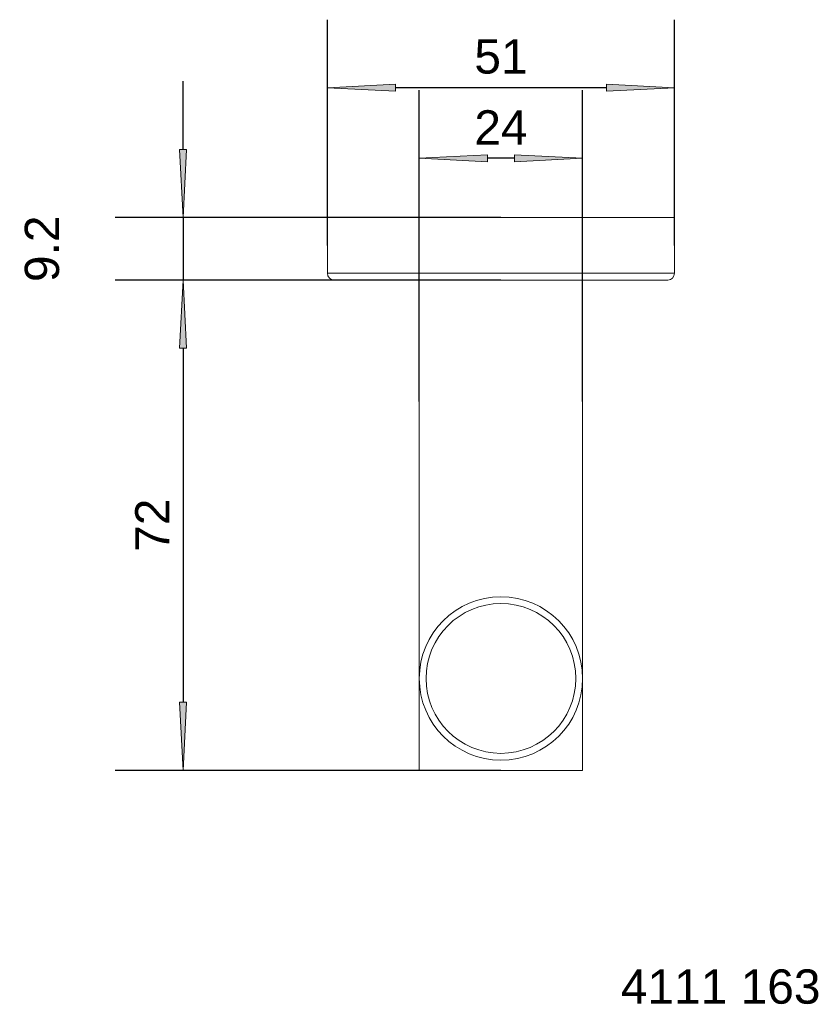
# Model space of a CAD drawing. Header units: millimetres. Extents: x -54 to 62, y -216 to -71.
import ezdxf

# ---------------------------------------------------------------- set-up
doc = ezdxf.new("R2010")
doc.units = ezdxf.units.MM
doc.header["$LTSCALE"] = 254
doc.header["$PDMODE"] = 1
doc.header["$PDSIZE"] = -2
for name, color, linetype, lineweight in [('1', 7, 'Continuous', 5), ('Bemaßung', 7, 'Continuous', 5), ('Keine', 7, 'Continuous', 5)]:
    doc.layers.add(name, color=color, linetype=linetype, lineweight=lineweight)
doc.styles.add('Arial', font='Arial')
doc.dimstyles.new('ST', dxfattribs={"dimtxt": 5.034433, "dimasz": 9.99939, "dimexe": 10, "dimexo": 0, "dimgap": 5, "dimtad": 1, "dimdec": 0, "dimdsep": 46, "dimtxsty": 'Arial', "dimblk": 'VW_FILLEDARROW', "dimblk1": 'VW_FILLEDARROW', "dimblk2": 'VW_FILLEDARROW', "dimcen": 0, "dimadec": 3, "dimazin": 0, "dimtfac": 1, "dimtdec": 0, "dimtix": 1, "dimtmove": 0, "dimatfit": 0, "dimldrblk": 'VW_FILLEDARROW-1', "dimfxl": 1, "dimfrac": 2, "dimtolj": 1, "dimarcsym": 0})

# ---------------------------------------------------------------- blocks, each defined once
blk = doc.blocks.new('VW_FILLEDARROW')
at = {"linetype": 'Continuous', "lineweight": 0}
blk.add_hatch(color=0, dxfattribs=at).paths.add_polyline_path([(-1, 0.052), (0, 0), (-1, -0.052)])
at = {"color": 0, "lineweight": 5, "flags": 128}
blk.add_lwpolyline([(-1, 0.052), (0, 0), (-1, -0.052)], close=True, dxfattribs=at)
blk = doc.blocks.new('*D1')
at = {"layer": 'Bemaßung', "color": 0, "lineweight": -2}
for p, q in [((16.81, -109.46), (-39.89, -109.46)), ((-29.89, -119.46), (-29.89, -171.46)), ((16.81, -181.46), (-39.89, -181.46))]:
    blk.add_line(p, q, dxfattribs=at)
at = {"layer": 'Defpoints', "color": 0}
for p in [(16.81, -109.46), (-29.89, -181.46), (16.81, -181.46)]:
    blk.add_point(p, dxfattribs=at)
at = {"layer": 'Bemaßung', "color": 0, "lineweight": -2, "xscale": 9.999389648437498, "yscale": 9.999389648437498, "zscale": 9.999389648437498}
for p, rotation in [((-29.89, -109.46), 89.99999999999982), ((-29.89, -181.46), 269.9999999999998)]:
    blk.add_blockref('VW_FILLEDARROW', p, dxfattribs=dict(at, rotation=rotation))
at = {"layer": 'Bemaßung', "color": 0, "insert": (-34.41, -145.46), "char_height": 5.034, "attachment_point": 5, "rotation": 90, "style": 'Arial'}
blk.add_mtext('\\A1;72', dxfattribs=at)
blk = doc.blocks.new('VW_FILLEDARROW-1')
at = {"linetype": 'Continuous', "lineweight": 0}
blk.add_hatch(color=0, dxfattribs=at).paths.add_polyline_path([(-1, 0.052), (0, 0), (-1, -0.052)])
at = {"color": 0, "lineweight": 5, "flags": 128}
blk.add_lwpolyline([(-1, 0.052), (0, 0), (-1, -0.052)], close=True, dxfattribs=at)
blk = doc.blocks.new('*D2')
at = {"layer": 'Bemaßung', "color": 0, "lineweight": -2}
for p, q in [((-29.89, -90.26), (-29.89, -80.27)), ((16.81, -100.26), (-39.89, -100.26)), ((-29.89, -100.26), (-29.89, -109.46)), ((16.81, -109.46), (-39.89, -109.46)), ((-29.89, -119.46), (-29.89, -129.46))]:
    blk.add_line(p, q, dxfattribs=at)
at = {"layer": 'Defpoints', "color": 0}
for p in [(16.81, -100.26), (-29.89, -109.46), (16.81, -109.46)]:
    blk.add_point(p, dxfattribs=at)
at = {"layer": 'Bemaßung', "color": 0, "lineweight": -2, "xscale": 9.999389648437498, "yscale": 9.999389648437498, "zscale": 9.999389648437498}
for p, rotation in [((-29.89, -100.26), 270.0000000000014), ((-29.89, -109.46), 90.00000000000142)]:
    blk.add_blockref('VW_FILLEDARROW', p, dxfattribs=dict(at, rotation=rotation))
at = {"layer": 'Bemaßung', "color": 0, "insert": (-50.6, -104.86), "char_height": 5.034, "attachment_point": 5, "rotation": 90, "style": 'Arial'}
blk.add_mtext('\\A1;9.2', dxfattribs=at)
blk = doc.blocks.new('*D3')
at = {"layer": 'Bemaßung', "color": 0, "lineweight": -2}
for p, q in [((-8.69, -104.36), (-8.69, -71.22)), ((42.31, -104.36), (42.31, -71.22)), ((32.31, -81.22), (1.31, -81.22))]:
    blk.add_line(p, q, dxfattribs=at)
at = {"layer": 'Defpoints', "color": 0}
for p in [(-8.69, -81.22), (-8.69, -104.36), (42.31, -104.36)]:
    blk.add_point(p, dxfattribs=at)
at = {"layer": 'Bemaßung', "color": 0, "lineweight": -2, "xscale": 9.999389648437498, "yscale": 9.999389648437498, "zscale": 9.999389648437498, "rotation": 180}
blk.add_blockref('VW_FILLEDARROW', (-8.69, -81.22), dxfattribs=at)
at = {"layer": 'Bemaßung', "color": 0, "lineweight": -2, "xscale": 9.999389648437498, "yscale": 9.999389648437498, "zscale": 9.999389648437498}
blk.add_blockref('VW_FILLEDARROW', (42.31, -81.22), dxfattribs=at)
at = {"layer": 'Bemaßung', "color": 0, "insert": (16.81, -76.65), "char_height": 5.034, "attachment_point": 5, "style": 'Arial'}
blk.add_mtext('\\A1;51', dxfattribs=at)
blk = doc.blocks.new('*D4')
at = {"layer": 'Bemaßung', "color": 0, "lineweight": -2}
for p, q in [((4.81, -127.31), (4.81, -81.57)), ((28.81, -127.31), (28.81, -81.57)), ((18.81, -91.57), (14.81, -91.57))]:
    blk.add_line(p, q, dxfattribs=at)
at = {"layer": 'Defpoints', "color": 0}
for p in [(4.81, -91.57), (4.81, -127.31), (28.81, -127.31)]:
    blk.add_point(p, dxfattribs=at)
at = {"layer": 'Bemaßung', "color": 0, "lineweight": -2, "xscale": 9.999389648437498, "yscale": 9.999389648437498, "zscale": 9.999389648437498, "rotation": 180}
blk.add_blockref('VW_FILLEDARROW', (4.81, -91.57), dxfattribs=at)
at = {"layer": 'Bemaßung', "color": 0, "lineweight": -2, "xscale": 9.999389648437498, "yscale": 9.999389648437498, "zscale": 9.999389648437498}
blk.add_blockref('VW_FILLEDARROW', (28.81, -91.57), dxfattribs=at)
at = {"layer": 'Bemaßung', "color": 0, "insert": (16.81, -87.04), "char_height": 5.034, "attachment_point": 5, "style": 'Arial'}
blk.add_mtext('\\A1;24', dxfattribs=at)

msp = doc.modelspace()

# ---------------------------------------------------------------- linework, layer by layer
at = {"layer": '1', "color": 7}
for p, q in [((-8.69, -100.26), (42.31, -100.26)), ((-8.69, -100.26), (-8.69, -108.46)), ((42.31, -108.46), (42.31, -100.26)), ((42.31, -108.46), (-8.69, -108.46)), ((-7.69, -109.46), (41.31, -109.46)), ((4.81, -109.46), (4.81, -181.46)), ((28.81, -181.46), (28.81, -109.46)), ((28.81, -181.46), (4.81, -181.46))]:
    msp.add_line(p, q, dxfattribs=at)
at = {"layer": '1', "color": 7, "extrusion": (0, 0, -1)}
msp.add_circle((-16.81, -167.96), 12, dxfattribs=at)
at = {"layer": '1', "color": 7}
msp.add_circle((16.81, -167.96), 11, dxfattribs=at)
for centre, start, end in [((-7.69, -108.46), 180, 270), ((41.31, -108.46), 270, 0)]:
    msp.add_arc(centre, 1, start, end, dxfattribs=at)

# ---------------------------------------------------------------- texts
at = {"layer": 'Keine', "insert": (34.43, -210.69), "char_height": 5.034, "width": 30.1115, "attachment_point": 1, "line_spacing_factor": 0.970891, "style": 'Arial'}
msp.add_mtext('4111 163', dxfattribs=at)

# ---------------------------------------------------------------- dimensions: what is measured, and where the dimension line sits
at = {"layer": 'Bemaßung'}
for base, p1, p2, picture, middle in [((-8.69, -81.22), (42.31, -104.36), (-8.69, -104.36), '*D3', (16.81, -76.65)), ((4.81, -91.57), (28.81, -127.31), (4.81, -127.31), '*D4', (16.81, -87.04))]:
    dim = msp.add_linear_dim(base=base, p1=p1, p2=p2, dimstyle='ST', override={"dimgap": 2, "dimdec": 1, "dimpost": '<>', "dimtxsty": 'Arial', "dimtmove": 2}, dxfattribs=at)
    dim.commit()
    dim.dimension.update_dxf_attribs({"geometry": picture, "text_midpoint": middle})
for base, p1, p2, override, picture, middle in [((-29.89, -109.46), (16.81, -100.26), (16.81, -109.46), {"dimgap": 2, "dimdec": 1, "dimpost": '<>', "dimtxsty": 'Arial', "dimtix": 0, "dimtmove": 2}, '*D2', (-50.6, -104.86)), ((-29.89, -181.46), (16.81, -109.46), (16.81, -181.46), {"dimgap": 2, "dimdec": 1, "dimpost": '<>', "dimtxsty": 'Arial', "dimtmove": 2}, '*D1', (-34.41, -145.46))]:
    dim = msp.add_linear_dim(base=base, p1=p1, p2=p2, angle=270, dimstyle='ST', override=override, dxfattribs=at)
    dim.commit()
    dim.dimension.update_dxf_attribs({"geometry": picture, "text_midpoint": middle})

doc.saveas('drawing.dxf')
